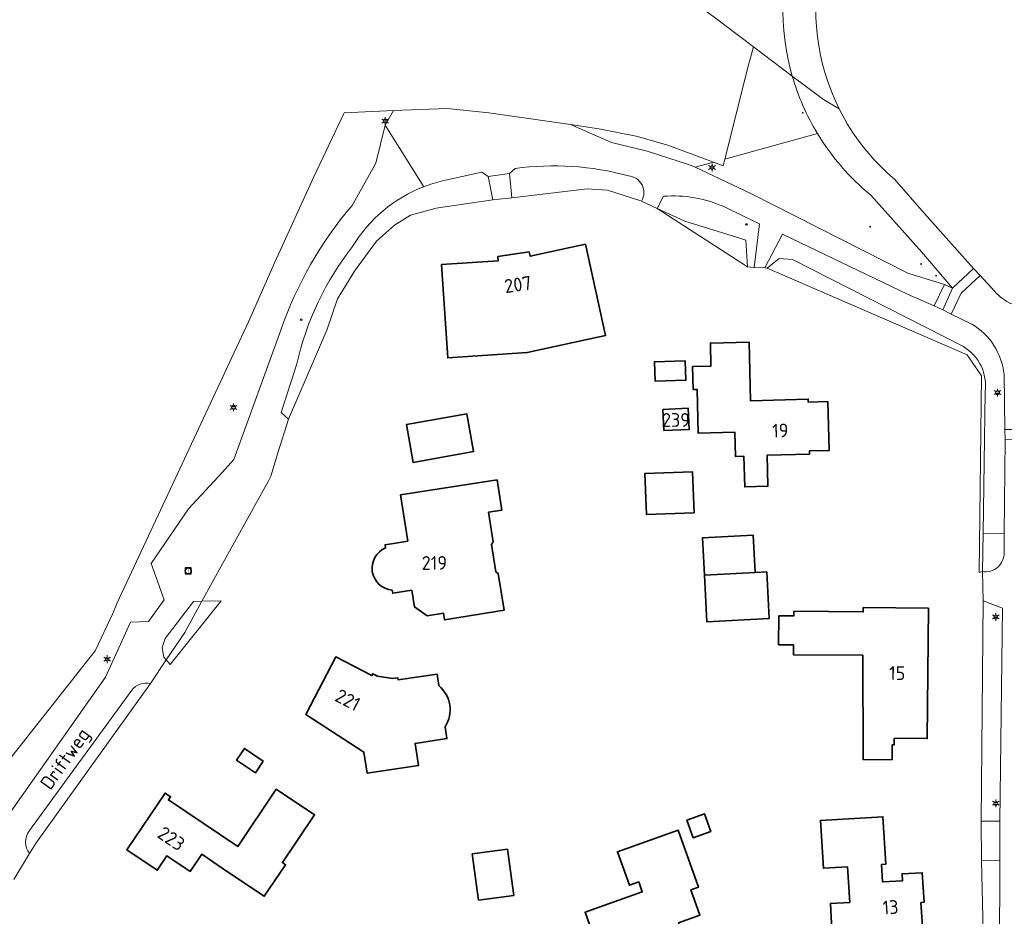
# Model space of a CAD drawing. Header units: metres. Extents: x 140853 to 145288, y 474558 to 480269.
# Tile 195 of 256: x 143084 to 143213, y 478857 to 478974. Entities that reach past the tile are written whole.
import ezdxf
from ezdxf.enums import TextEntityAlignment as Align

# ---------------------------------------------------------------- set-up
doc = ezdxf.new("R2010")
doc.units = ezdxf.units.M
doc.header["$MEASUREMENT"] = 0
for name, color, linetype, lineweight in [('B-WE-GR-BOS_LOOF-G', 40, 'Continuous', 13), ('B-WE-GR-GRAS_KRUIDENRIJK-G', 80, 'Continuous', 18), ('B-WE-GR-GROENVOORZIENING-G', 80, 'Continuous', 18), ('B-WE-IE-TERREINAFSCHEIDING_KUNSTMATIG_HEKWERK-G', 20, 'IE-TERREINAFSCHEIDING-KUNSTMATIG', 18), ('B-WE-KL-ET_LS_OV_LICHTMAST-S', 190, 'Continuous', 18), ('B-WE-KL-WATER_BRANDLEIDING_PUT-S', 150, 'Continuous', 18), ('B-WE-OG-BEBOUWING-G', 7, 'Continuous', 35), ('B-WE-OG-BEBOUWING_HUISNUMMER-T18', 10, 'Continuous', 18), ('B-WE-OG-BEBOUWING_STRAATNAAM-T18', 10, 'Continuous', 18), ('B-WE-OG-TERREIN_ERF-G', 7, 'Continuous', 18), ('B-WE-RI-GWA_RIOOLPUT-S', 30, 'Continuous', 18), ('B-WE-VH-ONVERHARD-G', 252, 'Continuous', 18), ('B-WE-VH-VERHARDING_ASFALT-G', 252, 'Continuous', 18), ('B-WE-VH-VERHARDING_BETONSTRAATSTEEN-G', 252, 'Continuous', 18), ('B-WE-VH-VERHARDING_GESLOTEN-G', 7, 'Continuous', 18), ('B-WE-VH-VERHARDING_HALFVERHARDING_GRIND-G', 252, 'Continuous', 18), ('X-XX-XX-ALGEMEEN-S', 7, 'Continuous', 18)]:
    doc.layers.add(name, color=color, linetype=linetype, lineweight=lineweight)
doc.styles.add('NLCS-ISO', font='txt')
doc.linetypes.add('IE-TERREINAFSCHEIDING-KUNSTMATIG', pattern='A,4,[82,NLCS.shx,S=0.75,R=90,X=0,Y=0],4,-2', length=10)

# ---------------------------------------------------------------- blocks, each defined once
blk = doc.blocks.new('SIE-WEG_AFVALBAK_TYPE_01')
for radius in [0.25, 0.156]:
    blk.add_circle((0, 0), radius)
blk = doc.blocks.new('B-SIE-WEG_LICHTMAST-SO')
at = {"ltscale": 0.1}
for p, q in [((-1.1, 0.63), (-2.19, 1.27)), ((0, 1.27), (0, 2.53)), ((1.1, 0.63), (2.19, 1.27)), ((-1.1, -0.63), (-2.19, -1.27)), ((0, -1.27), (0, -2.53)), ((1.1, -0.63), (2.19, -1.27))]:
    blk.add_line(p, q, dxfattribs=at)
at = {"flags": 128}
for points in [[(-1.16, 0.5), (1.16, 0.5)], [(-1.16, -0.5), (1.16, -0.5)]]:
    blk.add_lwpolyline(points, dxfattribs=at)
at = {"ltscale": 0.1}
blk.add_circle((0, 0), 1.27, dxfattribs=at)
at = {"style": 'NLCS-ISO'}
blk.add_attdef('TYPE', text='', height=1.8, dxfattribs=at).set_placement((0, 2.53), align=Align.BOTTOM_CENTER)
blk = doc.blocks.new('SRI-PUT_INSPECTIE-SO')
at = {"lineweight": -3, "flags": 128}
blk.add_lwpolyline([(-2, -2), (2, -2), (2, 2), (-2, 2)], close=True, dxfattribs=at)
at = {"lineweight": -3, "ltscale": 1.5}
blk.add_circle((0, 0), 2, dxfattribs=at)
at = {"ltscale": 0.1, "style": 'NLCS-ISO'}
blk.add_text('I', height=2.5, dxfattribs=at).set_placement((0, -0.01), align=Align.MIDDLE_CENTER)
blk = doc.blocks.new('SIE-WEG_STRAATPOT_BRANDKRAAN-SO')
blk.add_ellipse((0, 0), major_axis=(-0.729, 0), ratio=0.685994)
at = {"style": 'NLCS-ISO'}
blk.add_text('BR', height=0.4, dxfattribs=at).set_placement((-0.3, -0.15))

msp = doc.modelspace()

# ---------------------------------------------------------------- linework, layer by layer
at = {"layer": 'B-WE-GR-BOS_LOOF-G', "ltscale": 0.2, "flags": 128}
msp.add_lwpolyline([(143192.014, 479044.394), (143189.876, 479044.666), (143165.564, 479027.67), (143159.598, 479023.634), (143139.904, 479010.715), (143165.886, 478980.904), (143175.996, 478973.28), (143179.757, 478970.444), (143184.831, 478966.617), (143184.831, 478966.617, -0.1557293), (143185.358, 478985.722), (143185.358, 478985.722), (143189.066, 478997.138), (143189.996, 479000), (143190.57, 479001.768), (143191.515, 479004.673), (143192.571, 479008.998), (143193.471, 479014.418), (143193.719, 479017.781), (143193.948, 479020.884), (143193.931, 479027.507), (143193.412, 479034.922), (143192.395, 479041.999), (143192.014, 479044.394)], format="xyb", close=True, dxfattribs=at)
msp.add_lwpolyline([(143188.61, 478981.664, 0.1728445), (143190.943, 478962.342), (143190.943, 478962.342, 0.1021291), (143198.18, 478953.129), (143198.18, 478953.129), (143202.069, 478948.704), (143208.48, 478941.468), (143209.352, 478940.544), (143211.215, 478938.529), (143211.215, 478938.529, 0.1035847), (143213.484, 478936.84)], format="xyb", dxfattribs=at)
at = {"layer": 'B-WE-GR-GRAS_KRUIDENRIJK-G', "ltscale": 0.2, "flags": 128}
for points in [[(143119.044, 478921.805), (143124.056, 478933.439), (143125.422, 478937.527), (143127.666, 478941.116), (143130.54, 478945.069), (143132.885, 478947.158), (143134.977, 478948.461), (143138.321, 478949.376), (143145.705, 478950.47), (143145.119, 478953.492), (143144.267, 478954.06), (143139.162, 478952.918), (143139.162, 478952.918, 0.0347733), (143136.692, 478952.16), (143136.692, 478952.16, 0.1674893), (143127.404, 478944.348), (143127.404, 478944.348, 0.1110033), (143120.13, 478929.017), (143120.13, 478929.017), (143118.073, 478922.66), (143119.044, 478921.805)], [(143164.917, 478950.383), (143165.131, 478950.284), (143165.131, 478950.284, 0.561231), (143163.429, 478953.573), (143163.429, 478953.573, 0.1029095), (143148.62, 478954.537), (143148.62, 478954.537), (143147.907, 478953.886), (143148.18, 478950.694), (143158.044, 478951.885), (143160.675, 478951.73), (143164.917, 478950.383)], [(143168.016, 478950.909), (143167.188, 478949.335), (143170.804, 478947.667), (143178.113, 478945.386), (143178.739, 478945.191), (143178.958, 478941.678), (143179.836, 478941.627), (143180.523, 478947.331), (143178.724, 478948.198), (143175.886, 478949.565), (143175.886, 478949.565, 0.124537), (143168.016, 478950.909)], [(143205.585, 478935.53), (143204.472, 478936.058), (143203.353, 478936.605), (143199.958, 478938.065), (143183.568, 478945.957), (143181.234, 478941.545), (143181.533, 478941.527), (143183.107, 478942.771), (143184.852, 478942.665), (143207.183, 478931.265), (143207.183, 478931.265, -0.2951904), (143210.028, 478925.382), (143210.028, 478925.382), (143209.745, 478906.889), (143212.508, 478906.846), (143212.643, 478919.152), (143212.586, 478920.444), (143212.477, 478927.643), (143212.477, 478927.643, 0.2377849), (143208.258, 478934.224), (143208.258, 478934.224), (143205.585, 478935.53)], [(143098.581, 478886.394), (143085.213, 478868.044), (143085.213, 478868.044, 0.3502825), (143085.213, 478865.035), (143085.213, 478865.035), (143086.06, 478866.438), (143101.004, 478887.263), (143101.004, 478887.263, 0.2951632), (143098.581, 478886.394)], [(143190.517, 478847.094), (143190.643, 478845.367), (143205.668, 478846.091), (143206.926, 478846.176), (143206.926, 478846.176, 0.3059684), (143211.74, 478850.595), (143211.74, 478850.595), (143211.873, 478851.863), (143211.926, 478864.155), (143209.532, 478864.1), (143209.786, 478852.984), (143208.233, 478848.395), (143190.517, 478847.094)]]:
    msp.add_lwpolyline(points, format="xyb", close=True, dxfattribs=at)
msp.add_lwpolyline([(143209.741, 478898.071), (143209.512, 478869.274), (143211.934, 478869.255), (143212.276, 478897.108), (143209.741, 478898.071)], close=True, dxfattribs=at)
at = {"layer": 'B-WE-GR-GROENVOORZIENING-G', "ltscale": 0.2, "flags": 128}
msp.add_lwpolyline([(143073.915, 478866.398), (143093.777, 478891.505), (143096.073, 478896.412), (143096.672, 478897.786), (143105.154, 478915.976), (143113.793, 478934.502), (143117.266, 478942.319), (143122.359, 478953.473), (143126.32, 478961.826), (143132.736, 478962.127), (143139.739, 478962.366), (143145.193, 478961.794), (143155.866, 478960.312), (143159.553, 478959.709), (143164.417, 478958.759), (143168.579, 478957.577), (143174.528, 478955.365), (143175.815, 478954.886), (143176.038, 478955.782), (143179.004, 478967.726), (143179.757, 478970.444), (143175.996, 478973.28), (143165.886, 478980.904)], dxfattribs=at)
for points in [[(143176.038, 478955.782), (143188.106, 478959.12), (143188.106, 478959.12, -0.065196), (143184.831, 478966.617), (143184.831, 478966.617), (143179.757, 478970.444), (143179.004, 478967.726), (143176.038, 478955.782)], [(143172.123, 478954.7), (143179.394, 478951.277), (143199.917, 478940.877), (143204.689, 478939.37), (143205.761, 478938.909), (143201.744, 478943.591), (143195.07, 478951.063), (143195.07, 478951.063, -0.0851607), (143188.106, 478959.12), (143188.106, 478959.12), (143176.038, 478955.782), (143175.815, 478954.886), (143174.528, 478955.365), (143172.123, 478954.7)], [(143209.745, 478906.889), (143210.028, 478925.382), (143210.028, 478925.382, 0.2951904), (143207.183, 478931.265), (143207.183, 478931.265), (143184.852, 478942.665), (143183.107, 478942.771), (143181.533, 478941.527), (143207.658, 478930.206), (143209.555, 478927.466), (143209.239, 478901.756), (143209.669, 478901.89), (143209.745, 478906.889)]]:
    msp.add_lwpolyline(points, format="xyb", close=True, dxfattribs=at)
msp.add_lwpolyline([(143080.589, 478867.507), (143095.116, 478888.076), (143098.414, 478895.258), (143100.761, 478895.368), (143102.793, 478898.206), (143101.112, 478902.94), (143105.984, 478910.09), (143110.415, 478914.886), (143111.908, 478916.503), (143118.024, 478933.421), (143118.024, 478933.421, -0.0931913), (143127.334, 478949.691), (143127.334, 478949.691), (143130.422, 478955.255), (143131.662, 478960.191), (143132.736, 478962.127), (143126.32, 478961.826), (143122.359, 478953.473), (143117.266, 478942.319), (143113.793, 478934.502), (143105.154, 478915.976), (143096.672, 478897.786), (143096.073, 478896.412), (143093.777, 478891.505), (143073.915, 478866.398)], format="xyb", dxfattribs=at)
for points in [[(143155.866, 478960.312), (143161.213, 478957.934), (143165.88, 478956.806), (143171.413, 478955.034), (143172.123, 478954.7), (143174.528, 478955.365), (143168.579, 478957.577), (143164.417, 478958.759), (143159.553, 478959.709), (143155.866, 478960.312)], [(143178.113, 478945.386), (143170.804, 478947.667), (143167.188, 478949.335), (143178.958, 478941.678), (143178.739, 478945.191), (143178.113, 478945.386)], [(143103.568, 478889.74), (143110.254, 478898.064), (143107.719, 478898.004), (143106.622, 478897.978), (143102.948, 478893.141), (143102.531, 478891.95), (143102.677, 478891.15), (143102.758, 478890.708), (143103.07, 478890.335), (143103.568, 478889.74)]]:
    msp.add_lwpolyline(points, close=True, dxfattribs=at)
at = {"layer": 'B-WE-IE-TERREINAFSCHEIDING_KUNSTMATIG_HEKWERK-G', "ltscale": 0.2, "flags": 128}
for points in [[(143176.038, 478955.782), (143179.004, 478967.726), (143179.757, 478970.444)], [(143117.266, 478942.319), (143122.359, 478953.473), (143126.32, 478961.826), (143132.736, 478962.127)], [(143132.736, 478962.127), (143139.739, 478962.366), (143145.193, 478961.794), (143155.866, 478960.312)], [(143155.866, 478960.312), (143159.553, 478959.709), (143164.417, 478958.759), (143168.579, 478957.577), (143174.528, 478955.365)], [(143174.528, 478955.365), (143175.815, 478954.886), (143176.038, 478955.782)], [(143158.044, 478951.885), (143148.18, 478950.694)], [(143164.917, 478950.383), (143160.675, 478951.73), (143158.044, 478951.885)], [(143145.705, 478950.47), (143138.321, 478949.376), (143134.977, 478948.461), (143132.885, 478947.158), (143130.54, 478945.069), (143127.666, 478941.116), (143125.422, 478937.527), (143124.056, 478933.439), (143119.044, 478921.805)], [(143145.705, 478950.47), (143148.18, 478950.694)], [(143165.131, 478950.284), (143164.917, 478950.383)], [(143167.188, 478949.335), (143165.131, 478950.284)], [(143170.804, 478947.667), (143167.188, 478949.335)], [(143170.804, 478947.667), (143178.113, 478945.386)], [(143178.113, 478945.386), (143178.739, 478945.191), (143178.958, 478941.678)], [(143181.533, 478941.527), (143183.107, 478942.771), (143184.852, 478942.665), (143207.183, 478931.265)], [(143117.266, 478942.319), (143113.793, 478934.502), (143105.154, 478915.976)], [(143178.958, 478941.678), (143179.836, 478941.627)], [(143181.234, 478941.545), (143181.533, 478941.527)], [(143210.028, 478925.382), (143209.745, 478906.889)], [(143119.044, 478921.805), (143117.693, 478917.532), (143116.746, 478914.352), (143116.359, 478913.655)], [(143105.154, 478915.976), (143096.672, 478897.786), (143096.073, 478896.412), (143093.777, 478891.505), (143073.915, 478866.398), (143068.391, 478859.095), (143061.949, 478849.634), (143048.822, 478828.429), (143041.009, 478815.478), (143029.223, 478794.354), (143017.072, 478772.428), (143016.379, 478771.308), (143004.151, 478750)], [(143116.359, 478913.655), (143111.742, 478905.349), (143107.719, 478898.004)], [(143107.719, 478898.004), (143105.488, 478893.931)], [(143209.741, 478898.071), (143209.512, 478869.274)], [(143105.488, 478893.931), (143103.07, 478890.335)], [(143101.004, 478887.263), (143086.06, 478866.438)], [(143085.213, 478865.035), (143086.06, 478866.438)], [(143209.532, 478864.1), (143209.786, 478852.984), (143208.233, 478848.395), (143190.517, 478847.094)]]:
    msp.add_lwpolyline(points, dxfattribs=at)
msp.add_lwpolyline([(143207.183, 478931.265, -0.2951904), (143210.028, 478925.382)], format="xyb", dxfattribs=at)
at = {"layer": 'B-WE-OG-BEBOUWING-G', "ltscale": 0.2, "flags": 128}
for points in [[(143157.837, 478944.669), (143150.597, 478943.083), (143150.475, 478943.64), (143146.391, 478943.054), (143146.428, 478942.497), (143139.012, 478941.998), (143139.835, 478929.786), (143150.217, 478930.489), (143160.438, 478932.712), (143157.837, 478944.669)], [(143179.384, 478924.2), (143179.174, 478931.869), (143174.126, 478931.731), (143174.208, 478928.732), (143171.809, 478928.667), (143171.89, 478925.668), (143172.4, 478925.681), (143172.546, 478919.949), (143177.324, 478920.081), (143177.412, 478916.912), (143178.511, 478916.943), (143178.622, 478912.944), (143181.641, 478913.028), (143181.529, 478917.076), (143187.077, 478917.23), (143187.065, 478917.649), (143189.644, 478917.72), (143189.469, 478924.098), (143186.89, 478924.027), (143186.91, 478924.408), (143179.384, 478924.2)], [(143170.85, 478929.414), (143166.822, 478929.288), (143166.901, 478926.76), (143170.929, 478926.885), (143170.85, 478929.414)], [(143167.929, 478923.073), (143168.056, 478920.306), (143171.37, 478920.459), (143171.242, 478923.226), (143167.929, 478923.073)], [(143142.323, 478922.478), (143134.427, 478921.077), (143135.304, 478916.134), (143143.197, 478917.555), (143142.323, 478922.478)], [(143172.007, 478909.57), (143171.79, 478914.932), (143165.551, 478914.679), (143165.768, 478909.317), (143172.007, 478909.57)], [(143179.985, 478901.749), (143179.731, 478906.633), (143173.094, 478906.287), (143173.349, 478901.404), (143179.985, 478901.749)], [(143179.985, 478901.749), (143173.349, 478901.404), (143173.665, 478895.331), (143181.804, 478895.755), (143181.488, 478901.828), (143179.985, 478901.749)], [(143202.607, 478897.088), (143194.097, 478897.167), (143194.092, 478896.617), (143185.033, 478896.702), (143185.027, 478896.082), (143183.077, 478896.1), (143183.042, 478892.31), (143184.991, 478892.292), (143184.98, 478891.022), (143194.039, 478890.938), (143194.093, 478877.32), (143197.862, 478877.285), (143197.88, 478879.245), (143198.13, 478879.243), (143198.138, 478880.103), (143202.448, 478880.062), (143202.607, 478897.088)], [(143115.729, 478877.131), (143113.271, 478878.78), (143112.246, 478877.252), (143114.704, 478875.603), (143115.729, 478877.131)], [(143103.524, 478872.306), (143103.627, 478872.459), (143102.91, 478872.94), (143097.925, 478865.51), (143101.886, 478862.852), (143103.156, 478864.746), (143106.196, 478862.707), (143107.7, 478864.949), (143111.082, 478862.667), (143115.874, 478859.452), (143118.643, 478863.58), (143118.228, 478863.858), (143122.412, 478870.095), (143117.43, 478873.438), (143112.415, 478865.964), (143103.35, 478872.046), (143103.524, 478872.306)], [(143171.071, 478869.39), (143171.888, 478867.102), (143174.185, 478867.922), (143173.368, 478870.21), (143171.071, 478869.39)], [(143169.973, 478855.991), (143172.762, 478856.987), (143171.584, 478860.283), (143172.573, 478860.636), (143169.906, 478868.103), (143161.996, 478865.278), (143163.56, 478860.899), (143164.765, 478861.329), (143165.233, 478860.02), (143157.761, 478857.374), (143160.568, 478849.446), (143170.974, 478853.163), (143169.973, 478855.991)], [(143143.856, 478858.939), (143148.448, 478859.56), (143147.632, 478865.603), (143143.039, 478864.986), (143143.856, 478858.939)]]:
    msp.add_lwpolyline(points, close=True, dxfattribs=at)
for points in [[(143132.589, 478899.454), (143132.653, 478899.049), (143135.132, 478899.441), (143135.473, 478897.288), (143137.128, 478896.102), (143139.281, 478896.442), (143139.396, 478895.569), (143147.188, 478896.827), (143146.432, 478901.618), (143146.089, 478901.867), (143145.53, 478905.414), (143145.779, 478905.757), (143145.165, 478909.654), (143146.884, 478909.923), (143146.267, 478913.865), (143133.67, 478911.893), (143134.615, 478905.857), (143131.651, 478905.386), (143131.715, 478904.981), (143131.715, 478904.981, 0.7856088), (143132.589, 478899.454)], [(143121.28, 478883.195), (143128.887, 478878.307), (143129.29, 478875.546), (143136.015, 478876.527), (143135.571, 478879.433), (143139.723, 478880.068), (143139.488, 478881.608), (143139.488, 478881.608, 0.3782719), (143138.66, 478886.985), (143138.66, 478886.985), (143138.429, 478888.487), (143133.361, 478887.716), (143133.317, 478888.002), (143132.606, 478887.894), (143130.674, 478888.206), (143130.035, 478888.539), (143129.902, 478888.281), (143125.2, 478890.728), (143121.28, 478883.195)]]:
    msp.add_lwpolyline(points, format="xyb", close=True, dxfattribs=at)
msp.add_lwpolyline([(143201.864, 478854.946), (143201.62, 478858.64), (143202.049, 478858.667), (143201.801, 478862.533), (143199.168, 478862.408), (143199.222, 478861.49), (143196.607, 478861.336), (143196.474, 478863.602), (143197.033, 478863.635), (143196.668, 478869.849), (143196.668, 478869.849), (143188.532, 478869.371), (143188.9, 478863.112), (143192.054, 478863.297), (143192.327, 478858.655), (143189.811, 478858.507), (143190.042, 478854.198)], dxfattribs=at)
at = {"layer": 'B-WE-OG-TERREIN_ERF-G', "ltscale": 0.2, "flags": 128}
for points in [[(143209.786, 478852.984), (143209.532, 478864.1), (143209.512, 478869.274), (143209.741, 478898.071), (143209.669, 478901.89), (143209.239, 478901.756), (143209.555, 478927.466), (143207.658, 478930.206), (143181.533, 478941.527), (143181.234, 478941.545), (143179.836, 478941.627), (143178.958, 478941.678), (143167.188, 478949.335), (143165.131, 478950.284), (143165.131, 478950.284), (143164.917, 478950.383), (143160.675, 478951.73), (143158.044, 478951.885), (143148.18, 478950.694), (143145.705, 478950.47), (143138.321, 478949.376), (143134.977, 478948.461), (143132.885, 478947.158), (143130.54, 478945.069), (143127.666, 478941.116), (143125.422, 478937.527), (143124.056, 478933.439), (143119.044, 478921.805), (143117.693, 478917.532), (143116.746, 478914.352), (143116.359, 478913.655), (143111.742, 478905.349), (143107.719, 478898.004), (143110.254, 478898.064), (143103.568, 478889.74), (143103.07, 478890.335), (143101.004, 478887.263), (143086.06, 478866.438), (143085.213, 478865.035), (143083.17, 478861.653)], [(143131.715, 478904.981), (143131.651, 478905.386), (143134.615, 478905.857), (143133.67, 478911.893), (143146.267, 478913.865)], [(143146.267, 478913.865), (143146.884, 478909.923), (143145.165, 478909.654), (143145.779, 478905.757), (143145.53, 478905.414), (143146.089, 478901.867), (143146.432, 478901.618), (143147.188, 478896.827), (143139.396, 478895.569), (143139.281, 478896.442), (143137.128, 478896.102), (143135.473, 478897.288), (143135.132, 478899.441), (143132.653, 478899.049), (143132.589, 478899.454)], [(143139.488, 478881.608), (143139.723, 478880.068), (143135.571, 478879.433), (143136.015, 478876.527), (143129.29, 478875.546), (143128.887, 478878.307), (143121.28, 478883.195), (143125.2, 478890.728), (143129.902, 478888.281), (143130.035, 478888.539), (143130.674, 478888.206), (143132.606, 478887.894), (143133.317, 478888.002), (143133.361, 478887.716), (143138.429, 478888.487), (143138.66, 478886.985)], [(143190.042, 478854.198), (143189.811, 478858.507), (143192.327, 478858.655), (143192.054, 478863.297), (143188.9, 478863.112), (143188.532, 478869.371), (143196.668, 478869.849), (143196.668, 478869.849), (143197.033, 478863.635), (143196.474, 478863.602), (143196.607, 478861.336), (143199.222, 478861.49), (143199.168, 478862.408), (143201.801, 478862.533), (143202.049, 478858.667), (143201.62, 478858.64), (143201.864, 478854.946)]]:
    msp.add_lwpolyline(points, dxfattribs=at)
for points in [[(143157.837, 478944.669), (143160.438, 478932.712), (143150.217, 478930.489), (143139.835, 478929.786), (143139.012, 478941.998), (143146.428, 478942.497), (143146.391, 478943.054), (143150.475, 478943.64), (143150.597, 478943.083), (143157.837, 478944.669)], [(143179.384, 478924.2), (143186.91, 478924.408), (143186.89, 478924.027), (143189.469, 478924.098), (143189.644, 478917.72), (143187.065, 478917.649), (143187.077, 478917.23), (143181.529, 478917.076), (143181.641, 478913.028), (143178.622, 478912.944), (143178.511, 478916.943), (143177.412, 478916.912), (143177.324, 478920.081), (143172.546, 478919.949), (143172.4, 478925.681), (143171.89, 478925.668), (143171.809, 478928.667), (143174.208, 478928.732), (143174.126, 478931.731), (143179.174, 478931.869), (143179.384, 478924.2)], [(143170.85, 478929.414), (143170.929, 478926.885), (143166.901, 478926.76), (143166.822, 478929.288), (143170.85, 478929.414)], [(143167.929, 478923.073), (143171.242, 478923.226), (143171.37, 478920.459), (143168.056, 478920.306), (143167.929, 478923.073)], [(143142.323, 478922.478), (143143.197, 478917.555), (143135.304, 478916.134), (143134.427, 478921.077), (143142.323, 478922.478)], [(143172.007, 478909.57), (143165.768, 478909.317), (143165.551, 478914.679), (143171.79, 478914.932), (143172.007, 478909.57)], [(143179.985, 478901.749), (143181.488, 478901.828), (143181.804, 478895.755), (143173.665, 478895.331), (143173.349, 478901.404), (143173.094, 478906.287), (143179.731, 478906.633), (143179.985, 478901.749)], [(143202.607, 478897.088), (143202.448, 478880.062), (143198.138, 478880.103), (143198.13, 478879.243), (143197.88, 478879.245), (143197.862, 478877.285), (143194.093, 478877.32), (143194.039, 478890.938), (143184.98, 478891.022), (143184.991, 478892.292), (143183.042, 478892.31), (143183.077, 478896.1), (143185.027, 478896.082), (143185.033, 478896.702), (143194.092, 478896.617), (143194.097, 478897.167), (143202.607, 478897.088)], [(143115.729, 478877.131), (143114.704, 478875.603), (143112.246, 478877.252), (143113.271, 478878.78), (143115.729, 478877.131)], [(143103.524, 478872.306), (143103.35, 478872.046), (143112.415, 478865.964), (143117.43, 478873.438), (143122.412, 478870.095), (143118.228, 478863.858), (143118.643, 478863.58), (143115.874, 478859.452), (143111.082, 478862.667), (143107.7, 478864.949), (143106.196, 478862.707), (143103.156, 478864.746), (143101.886, 478862.852), (143097.925, 478865.51), (143102.91, 478872.94), (143103.627, 478872.459), (143103.524, 478872.306)], [(143171.071, 478869.39), (143173.368, 478870.21), (143174.185, 478867.922), (143171.888, 478867.102), (143171.071, 478869.39)], [(143165.233, 478860.02), (143164.765, 478861.329), (143163.56, 478860.899), (143161.996, 478865.278), (143169.906, 478868.103), (143172.573, 478860.636), (143171.584, 478860.283), (143172.762, 478856.987), (143169.973, 478855.991), (143170.974, 478853.163), (143160.568, 478849.446), (143157.761, 478857.374), (143165.233, 478860.02)], [(143143.856, 478858.939), (143143.039, 478864.986), (143147.632, 478865.603), (143148.448, 478859.56), (143143.856, 478858.939)]]:
    msp.add_lwpolyline(points, close=True, dxfattribs=at)
for points in [[(143132.589, 478899.454, -0.7856088), (143131.715, 478904.981)], [(143138.66, 478886.985, -0.3782719), (143139.488, 478881.608)]]:
    msp.add_lwpolyline(points, format="xyb", dxfattribs=at)
at = {"layer": 'B-WE-VH-ONVERHARD-G', "ltscale": 0.2, "flags": 128}
msp.add_lwpolyline([(143145.119, 478953.492), (143147.907, 478953.886), (143148.62, 478954.537), (143148.62, 478954.537, -0.1029095), (143163.429, 478953.573), (143163.429, 478953.573, -0.561231), (143165.131, 478950.284), (143165.131, 478950.284), (143167.188, 478949.335), (143168.016, 478950.909), (143168.016, 478950.909, -0.124537), (143175.886, 478949.565), (143175.886, 478949.565), (143178.724, 478948.198), (143180.523, 478947.331), (143179.836, 478941.627), (143181.234, 478941.545), (143183.568, 478945.957), (143199.958, 478938.065), (143203.353, 478936.605), (143204.689, 478939.37), (143199.917, 478940.877), (143179.394, 478951.277), (143172.123, 478954.7), (143171.413, 478955.034), (143165.88, 478956.806), (143161.213, 478957.934), (143155.866, 478960.312), (143145.193, 478961.794), (143139.739, 478962.366), (143132.736, 478962.127), (143131.662, 478960.191), (143136.692, 478952.16), (143136.692, 478952.16, -0.0347733), (143139.162, 478952.918), (143139.162, 478952.918), (143144.267, 478954.06), (143145.119, 478953.492)], format="xyb", close=True, dxfattribs=at)
msp.add_lwpolyline([(143083.17, 478861.653), (143085.213, 478865.035), (143085.213, 478865.035, -0.3502825), (143085.213, 478868.044), (143085.213, 478868.044), (143098.581, 478886.394), (143098.581, 478886.394, -0.2951632), (143101.004, 478887.263), (143101.004, 478887.263), (143103.07, 478890.335), (143102.758, 478890.708), (143102.677, 478891.15), (143102.531, 478891.95), (143102.948, 478893.141), (143106.622, 478897.978), (143107.719, 478898.004), (143111.742, 478905.349), (143116.359, 478913.655), (143116.746, 478914.352), (143117.693, 478917.532), (143119.044, 478921.805), (143119.044, 478921.805), (143118.073, 478922.66), (143120.13, 478929.017), (143120.13, 478929.017, -0.1110033), (143127.404, 478944.348), (143127.404, 478944.348, -0.1674893), (143136.692, 478952.16), (143136.692, 478952.16), (143131.662, 478960.191), (143130.422, 478955.255), (143127.334, 478949.691), (143127.334, 478949.691, 0.0931913), (143118.024, 478933.421), (143118.024, 478933.421), (143111.908, 478916.503), (143110.415, 478914.886), (143105.984, 478910.09), (143101.112, 478902.94), (143102.793, 478898.206), (143100.761, 478895.368), (143098.414, 478895.258), (143095.116, 478888.076), (143080.589, 478867.507)], format="xyb", dxfattribs=at)
msp.add_lwpolyline([(143209.532, 478864.1), (143211.926, 478864.155), (143211.934, 478869.255), (143209.512, 478869.274), (143209.532, 478864.1)], close=True, dxfattribs=at)
at = {"layer": 'B-WE-VH-VERHARDING_ASFALT-G', "ltscale": 0.2, "flags": 128}
msp.add_lwpolyline([(143185.358, 478985.722, 0.1557293), (143184.831, 478966.617), (143184.831, 478966.617), (143188.906, 478963.544), (143190.943, 478962.342), (143190.943, 478962.342, -0.1728445), (143188.61, 478981.664)], format="xyb", dxfattribs=at)
for points in [[(143190.943, 478962.342), (143188.906, 478963.544), (143184.831, 478966.617), (143184.831, 478966.617, 0.065196), (143188.106, 478959.12), (143188.106, 478959.12, 0.0851607), (143195.07, 478951.063), (143195.07, 478951.063), (143201.744, 478943.591), (143205.761, 478938.909), (143208.48, 478941.468), (143202.069, 478948.704), (143198.18, 478953.129), (143198.18, 478953.129, -0.1021291), (143190.943, 478962.342)], [(143216.843, 478851.655), (143216.82, 478870.78), (143216.964, 478875.169), (143217.219, 478919.187), (143212.643, 478919.152), (143212.508, 478906.846), (143212.481, 478904.351), (143212.481, 478904.351, -0.4754424), (143209.669, 478901.89), (143209.669, 478901.89), (143209.741, 478898.071), (143212.276, 478897.108), (143211.934, 478869.255), (143211.926, 478864.155), (143211.873, 478851.863), (143216.843, 478851.655)]]:
    msp.add_lwpolyline(points, format="xyb", close=True, dxfattribs=at)
at = {"layer": 'B-WE-VH-VERHARDING_BETONSTRAATSTEEN-G', "ltscale": 0.2, "flags": 128}
for points in [[(143204.472, 478936.058), (143205.585, 478935.53), (143206.89, 478938.26), (143209.352, 478940.544), (143208.48, 478941.468), (143205.761, 478938.909), (143204.472, 478936.058)], [(143204.689, 478939.37), (143203.353, 478936.605), (143204.472, 478936.058), (143205.761, 478938.909), (143204.689, 478939.37)]]:
    msp.add_lwpolyline(points, close=True, dxfattribs=at)
msp.add_lwpolyline([(143212.586, 478920.444), (143217.208, 478920.454), (143217.208, 478920.454, -0.4976847), (143223.43, 478924.322), (143223.43, 478924.322), (143226.257, 478930.22), (143218.572, 478934.193), (143216.506, 478935.264), (143213.484, 478936.84), (143213.484, 478936.84, -0.1035847), (143211.215, 478938.529), (143211.215, 478938.529), (143209.352, 478940.544), (143206.89, 478938.26), (143205.585, 478935.53), (143208.258, 478934.224), (143208.258, 478934.224, -0.2377849), (143212.477, 478927.643), (143212.477, 478927.643), (143212.586, 478920.444)], format="xyb", close=True, dxfattribs=at)
at = {"layer": 'B-WE-VH-VERHARDING_GESLOTEN-G', "ltscale": 0.2, "flags": 128}
msp.add_lwpolyline([(143147.907, 478953.886), (143145.119, 478953.492), (143145.705, 478950.47), (143148.18, 478950.694), (143147.907, 478953.886)], close=True, dxfattribs=at)
at = {"layer": 'B-WE-VH-VERHARDING_HALFVERHARDING_GRIND-G', "ltscale": 0.2, "flags": 128}
msp.add_lwpolyline([(143212.481, 478904.351), (143212.508, 478906.846), (143209.745, 478906.889), (143209.669, 478901.89), (143209.669, 478901.89, 0.4754424), (143212.481, 478904.351)], format="xyb", close=True, dxfattribs=at)

# ---------------------------------------------------------------- block references
at = {"layer": 'B-WE-KL-ET_LS_OV_LICHTMAST-S', "xscale": 0.2, "yscale": 0.2, "zscale": 0.2}
for p in [(143131.665, 478960.737), (143174.342, 478954.676), (143211.635, 478925.263), (143111.855, 478923.329), (143211.404, 478895.959), (143095.35, 478890.434), (143211.409, 478871.612)]:
    msp.add_blockref('B-SIE-WEG_LICHTMAST-SO', p, dxfattribs=at)
at = {"layer": 'B-WE-KL-WATER_BRANDLEIDING_PUT-S', "xscale": 0.2, "yscale": 0.2, "zscale": 0.2}
for p in [(143178.851, 478947.232), (143120.684, 478934.785)]:
    msp.add_blockref('SIE-WEG_STRAATPOT_BRANDKRAAN-SO', p, dxfattribs=at)
at = {"layer": 'B-WE-RI-GWA_RIOOLPUT-S', "xscale": 0.2, "yscale": 0.2, "zscale": 0.2}
msp.add_blockref('SRI-PUT_INSPECTIE-SO', (143105.935, 478901.968), dxfattribs=at)
at = {"layer": 'X-XX-XX-ALGEMEEN-S', "xscale": 0.2, "yscale": 0.2, "zscale": 0.2}
for p in [(143186.189, 478961.809), (143195.004, 478946.94), (143201.669, 478942.06), (143203.606, 478940.535)]:
    msp.add_blockref('SIE-WEG_AFVALBAK_TYPE_01', p, dxfattribs=at)

# ---------------------------------------------------------------- texts
at = {"layer": 'B-WE-OG-BEBOUWING_HUISNUMMER-T18', "style": 'NLCS-ISO'}
for s, rotation, p in [('207', 8.2, (143148.995, 478939.387)), ('19', 1.6, (143183.257, 478920.306)), ('15', 359.5, (143198.528, 478888.613)), ('221', 332.5, (143126.788, 478885.115)), ('223', 326.1, (143103.739, 478866.996)), ('13', 3.8, (143197.652, 478858.027))]:
    msp.add_text(s, height=1.8, rotation=rotation, dxfattribs=at).set_placement(p, align=Align.MIDDLE_CENTER)
for s, p in [('239', (143169.635, 478921.689)), ('219', (143138.082, 478903.005))]:
    msp.add_text(s, height=1.8, dxfattribs=at).set_placement(p, align=Align.MIDDLE_CENTER)
at = {"layer": 'B-WE-OG-BEBOUWING_STRAATNAAM-T18', "style": 'NLCS-ISO'}
msp.add_text('Driftweg', height=1.8, rotation=54.5, dxfattribs=at).set_placement((143089.84, 478877.433), align=Align.MIDDLE_CENTER)

doc.saveas('drawing.dxf')
